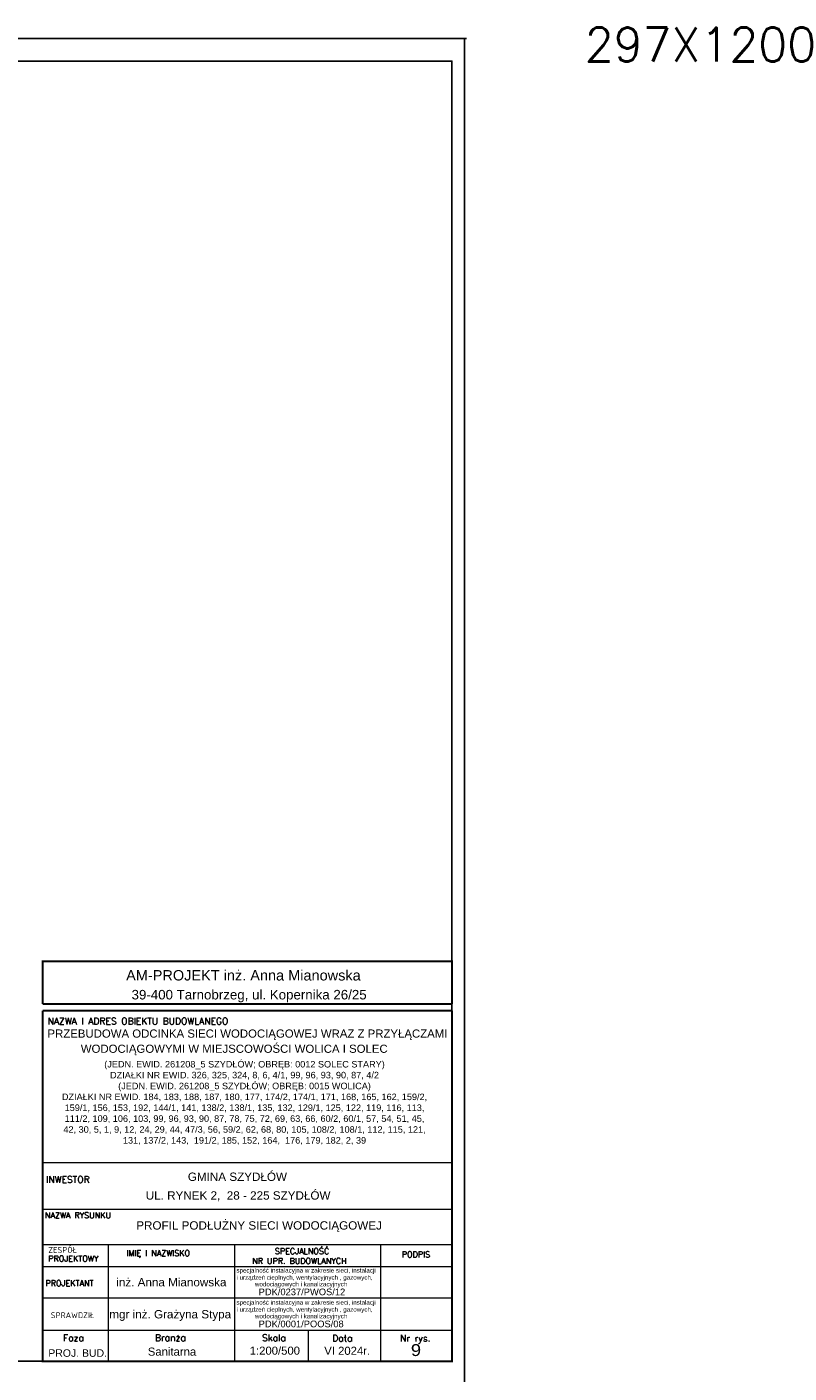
# Model space of a CAD drawing. Extents: x 122 to 1445, y -293 to 2085.
# Tile 34 of 38: x 1225 to 1393, y 897 to 1194. Entities that reach past the tile are written whole.
import ezdxf

# ---------------------------------------------------------------- set-up
doc = ezdxf.new("R2010")
doc.units = 0
doc.header["$LTSCALE"] = 0.2
doc.header["$MEASUREMENT"] = 0
doc.layers.get('0').update_dxf_attribs({"color": 8, "linetype": 'CONTINUOUS'})
for name, color, linetype, lineweight in [('!!IS_COPIS', 7, 'CONTINUOUS', 15), ('ARKUSZ_OPIS', 5, 'CONTINUOUS', 30), ('COPIS', 7, 'CONTINUOUS', 13)]:
    doc.layers.add(name, color=color, linetype=linetype, lineweight=lineweight)
doc.layers.add('Linie_tabeli', color=7, linetype='CONTINUOUS')
doc.layers.add('warstwa_nr_0', color=8, linetype='CONTINUOUS')
doc.styles.add('LOGO', font='arial.ttf')
doc.styles.add('R', font='arial.ttf')
doc.styles.add('RD', font='arial.ttf', dxfattribs={"width": 1.1})
doc.styles.add('S', font='simplex.shx', dxfattribs={"width": 0.9, "height": 2.1})
doc.styles.get("Standard").update_dxf_attribs({"font": 'txt.shx'})
doc.styles.add('TIMES', font='times.ttf')

msp = doc.modelspace()

# ---------------------------------------------------------------- linework, layer by layer
msp.add_line((121.68012, 1191.76042), (1321.68012, 1191.76042))
at = {"layer": 'COPIS'}
msp.add_line((1286.69486, 906.64002), (1286.69486, 899.76042), dxfattribs=at)
at = {"layer": 'COPIS', "color": 7, "lineweight": 40, "const_width": 0.46071}
for points in [[(1228.07627, 978.62137), (1228.07627, 988.04451), (1318.43162, 988.04451), (1318.43162, 978.62137)], [(1228.07627, 978.62137), (1318.43162, 978.62137)], [(1318.43162, 977.14941), (1318.43162, 899.76042), (1228.07627, 899.76042), (1228.07627, 977.14941)], [(1228.07627, 977.14941), (1318.43162, 977.14941)]]:
    msp.add_lwpolyline(points, dxfattribs=at)
at = {"layer": 'COPIS', "color": 7, "lineweight": 13}
for points in [[(1228.07627, 943.6562), (1318.43162, 943.6562)], [(1228.07627, 933.35743), (1318.43162, 933.35743)], [(1228.07627, 925.49503), (1318.43162, 925.49503)], [(1242.53694, 925.49503), (1242.53694, 899.76042)], [(1270.40351, 925.49503), (1270.40351, 899.76042)], [(1302.63438, 925.49503), (1302.63438, 899.76042)], [(1228.07627, 920.65482), (1318.43162, 920.65482)], [(1228.07627, 913.74336), (1318.43162, 913.74336)], [(1228.07627, 906.64002), (1318.43162, 906.64002)]]:
    msp.add_lwpolyline(points, dxfattribs=at)
at = {"layer": 'Linie_tabeli'}
msp.add_lwpolyline([(146.68012, 899.76042), (1318.43162, 899.76042), (1318.43162, 1186.76042), (146.68012, 1186.76042)], close=True, dxfattribs=at)
at = {"layer": 'warstwa_nr_0'}
msp.add_lwpolyline([(121.68012, 894.76042), (1321.17346, 894.76042), (1321.17346, 1191.76042), (121.68012, 1191.76042)], close=True, dxfattribs=at)

# ---------------------------------------------------------------- texts
at = {"layer": '!!IS_COPIS', "color": 7, "style": 'RD'}
for s, p in [('GMINA SZYDŁÓW ', (1260.13464, 939.5593)), ('UL. RYNEK 2,  28 - 225 SZYDŁÓW ', (1250.83995, 935.43028)), ('PROFIL PODŁUŻNY SIECI WODOCIĄGOWEJ', (1248.74522, 928.81231))]:
    msp.add_text(s, height=1.8435681, dxfattribs=at).set_placement(p)
at = {"insert": (1347.74928, 1194.15029), "char_height": 7.5, "attachment_point": 1}
msp.add_mtext_dynamic_manual_height_columns('297X1200', width=724.1992351, gutter_width=37.5, heights=[0], dxfattribs=at)
at = {"layer": 'ARKUSZ_OPIS', "color": 0, "insert": (1272.64847, 956.78368), "char_height": 1.44, "width": 80.8599441, "attachment_point": 5, "style": 'TIMES'}
msp.add_mtext('{\\fArial|b0|i0|c238|p34;(JEDN. EWID. 261208_5 SZYDŁÓW; OBRĘB: 0012 SOLEC STARY)\\PDZIAŁKI NR EWID. 326, 325, 324, 8, 6, 4/1, 99, 96, 93, 90, 87, 4/2\\P(JEDN. EWID. 261208_5 SZYDŁÓW; OBRĘB: 0015 WOLICA)\\PDZIAŁKI NR EWID. 184, 183, 188, 187, 180, 177, 174/2, 174/1, 171, 168, 165, 162, 159/2, 159/1, 156, 153, 192, 144/1, 141, 138/2, 138/1, 135, 132, 129/1, 125, 122, 119, 116, 113, 111/2, 109, 106, 103, 99, 96, 93, 90, 87, 78, 75, 72, 69, 63, 66, 60/2, 60/1, 57, 54, 51, 45, 42, 30, 5, 1, 9, 12, 24, 29, 44, 47/3, 56, 59/2, 62, 68, 80, 105, 108/2, 108/1, 112, 115, 121, 131, 137/2, 143,  191/2, 185, 152, 164,  176, 179, 182, 2, 39}', dxfattribs=at)
at = {"layer": 'COPIS', "style": 'LOGO'}
for s, height, p in [('AM-PROJEKT inż. Anna Mianowska', 2.2926758, (1246.51212, 983.80051)), ('39-400 Tarnobrzeg, ul. Kopernika 26/25', 2.1016195, (1247.71579, 979.61893))]:
    msp.add_text(s, height=height, dxfattribs=at).set_placement(p)
at = {"layer": 'COPIS', "color": 7, "lineweight": 13, "style": 'S'}
for s, height, p in [('NAZWA I ADRES OBIEKTU BUDOWLANEGO', 1.4742622, (1229.19289, 974.11088)), ('INWESTOR', 1.474262, (1228.84198, 939.13985)), ('NAZWA RYSUNKU', 1.2899794, (1228.58471, 931.33156)), ('ZESPÓŁ', 1.289979, (1229.32209, 923.67886)), ('IMIĘ I NAZWISKO', 1.2899794, (1246.58593, 922.9755)), ('SPECJALNOŚĆ ', 1.2899794, (1279.34052, 923.41322)), ('PROJEKTOWY', 1.289979, (1229.32209, 921.76189)), ('NR UPR. BUDOWLANYCH', 1.2899794, (1274.34728, 921.2482)), ('PODPIS', 1.289979, (1307.37238, 922.69155)), ('PROJEKTANT', 1.289979, (1228.70513, 916.33573)), ('SPRAWDZIŁ', 1.289979, (1229.87708, 909.27135)), ('Faza', 1.474262, (1232.58508, 904.16594)), ('Branża', 1.474262, (1252.87676, 904.21306)), ('Skala', 1.474262, (1276.52181, 904.1864)), ('Data', 1.474262, (1292.01253, 904.0984)), ('Nr rys.', 1.474262, (1306.96179, 904.0984))]:
    msp.add_text(s, height=height, dxfattribs=at).set_placement(p)
at = {"layer": 'COPIS', "color": 7, "lineweight": 9, "style": 'R'}
for s, p in [('PRZEBUDOWA ODCINKA SIECI WODOCIĄGOWEJ WRAZ Z PRZYŁĄCZAMI ', (1229.14939, 971.18435)), ('WODOCIĄGOWYMI W MIEJSCOWOŚCI WOLICA I SOLEC ', (1236.505, 967.83938))]:
    msp.add_text(s, height=1.8, dxfattribs=at).set_placement(p)
at = {"layer": 'COPIS', "color": 7, "style": 'RD'}
for s, height, p in [('inż. Anna Mianowska', 1.8428278, (1244.33828, 916.28265)), ('specjalność instalacyjna w zakresie sieci, instalacji ', 0.9828, (1270.86409, 919.32845)), ('i urządzeń cieplnych, wentylacyjnych , gazowych, ', 0.9828, (1270.86409, 917.77129)), ('wodociągowych i kanalizacyjnych', 0.9828, (1274.94643, 916.28595)), ('PDK/0237/PWOS/12', 1.4742, (1275.76943, 914.32621)), ('specjalność instalacyjna w zakresie sieci, instalacji ', 0.9828, (1270.86409, 912.25923)), ('mgr inż. Grażyna Stypa', 1.8428278, (1242.79549, 909.21344)), ('i urządzeń cieplnych, wentylacyjnych , gazowych, ', 0.9828, (1270.86409, 910.70208)), ('wodociągowych i kanalizacyjnych', 0.9828, (1274.94643, 909.21673)), ('PDK/0001/POOS/08', 1.4742, (1275.76943, 907.25699)), ('PROJ. BUD.', 1.653426, (1229.33459, 900.74171)), ('Sanitarna', 1.7857, (1251.30137, 900.9889)), ('1:200/500', 1.7857, (1273.7932, 901.20027)), ('VI 2024r.', 1.7857, (1290.25086, 901.17412))]:
    msp.add_text(s, height=height, dxfattribs=at).set_placement(p)
at = {"layer": 'COPIS', "color": 7, "style": 'RD', "width": 1.1}
msp.add_text('9', height=2.62603, dxfattribs=at).set_placement((1309.37669, 900.90715))

doc.saveas('drawing.dxf')
